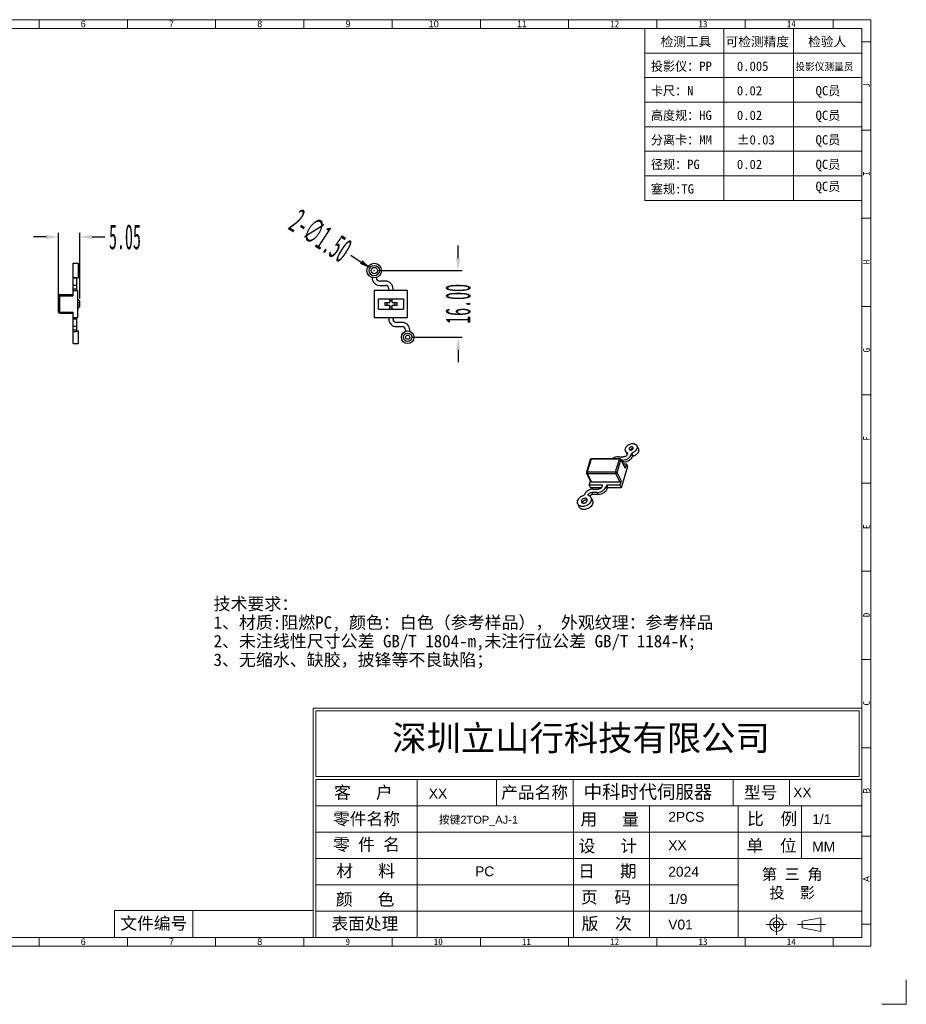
# Model space of a CAD drawing. Header units: millimetres. Extents: x 3698 to 4048, y 2288 to 2535.
# Tile 2 of 2: x 3835 to 4048, y 2288 to 2524. Entities that reach past the tile are written whole.
import ezdxf

# ---------------------------------------------------------------- set-up
doc = ezdxf.new("R2010")
doc.units = ezdxf.units.MM
doc.linetypes.add('CENTERLINE', pattern=[30, 12, -1.5, 3, -1.5, 12])
doc.layers.add('35002034-01_DXF_TEXT', color=7, linetype='Continuous')
doc.layers.add('FRAME', color=4, linetype='Continuous')
doc.layers.add('框', color=1, linetype='CENTERLINE', lineweight=5)
doc.styles.add('s', font='txt')
doc.styles.add('SIMPLEX', font='SIMPLEX.shx', dxfattribs={"height": 3.5})
doc.styles.add('SLDTEXTSTYLE1', font='TXT', dxfattribs={"width": 0.469})
doc.styles.get("Standard").update_dxf_attribs({"font": 'arial.ttf'})
doc.styles.add('STYLE3', font='swissi.ttf', dxfattribs={"height": 3})
doc.dimstyles.new('副本 SLDDIMSTYLE1', dxfattribs={"dimtxt": 6, "dimasz": 3, "dimexe": 1, "dimexo": 1, "dimgap": 0.875, "dimtad": 0, "dimrnd": 1e-09, "dimzin": 4, "dimdsep": 46, "dimtxsty": 'SLDTEXTSTYLE1', "dimcen": 0.09, "dimclrd": 4, "dimclre": 4, "dimclrt": 6, "dimadec": 0, "dimazin": 0, "dimtfac": 1, "dimtofl": 0, "dimtmove": 0, "dimatfit": 3, "dimfxl": 1, "dimtolj": 1, "dimtzin": 12, "dimarcsym": 0})

# ---------------------------------------------------------------- blocks, each defined once
blk = doc.blocks.new('*D130')
at = {"color": 4, "lineweight": -2, "transparency": 16777216}
for p, q in [((3844.74, 2456.76), (3844.74, 2472.82)), ((3849.79, 2457.06), (3849.79, 2472.82)), ((3841.74, 2471.82), (3838.74, 2471.82)), ((3852.79, 2471.82), (3855.79, 2471.82))]:
    blk.add_line(p, q, dxfattribs=at)
at = {"color": 4, "transparency": 16777216}
for points in [[(3841.74, 2472.32), (3841.74, 2471.32), (3844.74, 2471.82)], [(3852.79, 2472.32), (3852.79, 2471.32), (3849.79, 2471.82)]]:
    blk.add_solid(points, dxfattribs=at)
at = {"layer": 'Defpoints', "color": 0, "transparency": 16777216}
for p in [(3849.79, 2471.82), (3844.74, 2455.76), (3849.79, 2456.06)]:
    blk.add_point(p, dxfattribs=at)
at = {"color": 6, "transparency": 16777216, "insert": (3860.65, 2471.82), "char_height": 6, "attachment_point": 5, "style": 'SLDTEXTSTYLE1'}
blk.add_mtext('\\A1;5.05', dxfattribs=at)
blk = doc.blocks.new('*D133')
at = {"color": 4, "lineweight": -2, "transparency": 16777216}
for p, q in [((3940.57, 2466.76), (3940.57, 2469.76)), ((3921.46, 2463.76), (3941.57, 2463.76)), ((3929.46, 2447.76), (3941.57, 2447.76)), ((3940.57, 2444.76), (3940.57, 2441.76))]:
    blk.add_line(p, q, dxfattribs=at)
at = {"color": 4, "transparency": 16777216}
for points in [[(3940.07, 2466.76), (3941.07, 2466.76), (3940.57, 2463.76)], [(3940.07, 2444.76), (3941.07, 2444.76), (3940.57, 2447.76)]]:
    blk.add_solid(points, dxfattribs=at)
at = {"layer": 'Defpoints', "color": 0, "transparency": 16777216}
for p in [(3920.46, 2463.76), (3940.57, 2463.76), (3928.46, 2447.76)]:
    blk.add_point(p, dxfattribs=at)
at = {"color": 6, "transparency": 16777216, "insert": (3940.57, 2455.76), "char_height": 6, "attachment_point": 5, "rotation": 90, "style": 'SLDTEXTSTYLE1'}
blk.add_mtext('\\A1;16.00', dxfattribs=at)
blk = doc.blocks.new('*D134')
at = {"color": 4, "lineweight": -2, "transparency": 16777216}
for p, q in [((3914.8, 2467.44), (3917.31, 2465.8)), ((3920.37, 2463.76), (3920.55, 2463.76)), ((3920.46, 2463.67), (3920.46, 2463.85))]:
    blk.add_line(p, q, dxfattribs=at)
at = {"color": 4, "transparency": 16777216}
blk.add_solid([(3917.59, 2466.22), (3917.04, 2465.38), (3919.83, 2464.17)], dxfattribs=at)
at = {"layer": 'Defpoints', "color": 0, "transparency": 16777216}
for p in [(3919.83, 2464.17), (3921.09, 2463.35)]:
    blk.add_point(p, dxfattribs=at)
at = {"color": 6, "transparency": 16777216, "insert": (3907.58, 2472.14), "char_height": 6, "attachment_point": 5, "rotation": 326.9513, "style": 'SLDTEXTSTYLE1'}
blk.add_mtext('\\A1;2-∅1.50', dxfattribs=at)

msp = doc.modelspace()

# ---------------------------------------------------------------- linework, layer by layer
at = {"color": 7, "linetype": 'Continuous'}
for p, q in [((3848.239, 2465.509), (3849.439, 2465.509)), ((3848.239, 2457.709), (3848.239, 2465.508)), ((3849.439, 2465.508), (3849.439, 2462.009)), ((3848.239, 2462.082), (3849.039, 2462.082)), ((3848.239, 2462.009), (3849.439, 2462.009)), ((3849.039, 2462.082), (3849.039, 2459.009)), ((3919.957, 2462.082), (3919.957, 2462.009)), ((3920.957, 2462.009), (3920.957, 2462.082)), ((3923.157, 2461.209), (3921.757, 2461.209)), ((3849.039, 2460.209), (3848.239, 2460.209)), ((3848.239, 2459.409), (3849.039, 2459.409)), ((3848.239, 2459.009), (3849.239, 2459.009)), ((3849.239, 2459.009), (3849.239, 2452.509)), ((3920.47, 2459.009), (3920.47, 2452.509)), ((3928.445, 2459.009), (3920.47, 2459.009)), ((3921.757, 2460.209), (3923.157, 2460.209)), ((3923.957, 2459.409), (3923.957, 2459.009)), ((3924.957, 2459.009), (3924.957, 2459.409)), ((3928.445, 2452.509), (3928.445, 2459.009)), ((3844.739, 2453.809), (3844.739, 2457.709)), ((3844.739, 2457.709), (3848.239, 2457.709)), ((3845.039, 2453.509), (3845.039, 2458.009)), ((3845.039, 2458.009), (3848.239, 2458.009)), ((3849.789, 2456.459), (3849.239, 2457.009)), ((3849.789, 2456.459), (3849.789, 2455.059)), ((3921.47, 2454.509), (3921.47, 2457.009)), ((3921.47, 2457.009), (3927.445, 2457.009)), ((3924.157, 2456.059), (3924.157, 2457.009)), ((3924.757, 2456.459), (3924.157, 2456.459)), ((3924.757, 2456.059), (3924.757, 2457.009)), ((3927.445, 2457.009), (3927.445, 2454.509)), ((3849.239, 2456.059), (3849.789, 2456.059)), ((3849.789, 2455.459), (3849.239, 2455.459)), ((3849.239, 2454.509), (3849.789, 2455.059)), ((3921.47, 2454.509), (3927.445, 2454.509)), ((3922.957, 2456.059), (3922.957, 2455.459)), ((3922.957, 2456.059), (3924.157, 2456.059)), ((3922.957, 2455.459), (3924.157, 2455.459)), ((3923.507, 2456.059), (3923.507, 2455.459)), ((3924.157, 2454.509), (3924.157, 2455.459)), ((3924.157, 2455.059), (3924.757, 2455.059)), ((3924.757, 2456.059), (3925.957, 2456.059)), ((3924.757, 2455.459), (3925.957, 2455.459)), ((3924.757, 2454.509), (3924.757, 2455.459)), ((3925.407, 2455.459), (3925.407, 2456.059)), ((3925.957, 2455.459), (3925.957, 2456.059)), ((3844.739, 2453.809), (3848.239, 2453.809)), ((3845.039, 2453.509), (3848.239, 2453.509)), ((3848.239, 2446.259), (3848.239, 2453.809)), ((3848.239, 2452.509), (3849.239, 2452.509)), ((3849.039, 2452.109), (3848.239, 2452.109)), ((3849.039, 2452.509), (3849.039, 2449.173)), ((3920.47, 2452.509), (3928.445, 2452.509)), ((3923.957, 2452.509), (3923.957, 2452.109)), ((3924.957, 2452.109), (3924.957, 2452.509)), ((3849.039, 2450.309), (3848.239, 2450.309)), ((3848.239, 2449.509), (3849.039, 2449.509)), ((3849.039, 2449.259), (3849.439, 2449.259)), ((3849.439, 2449.259), (3849.439, 2446.259)), ((3927.157, 2451.309), (3925.757, 2451.309)), ((3925.757, 2450.309), (3927.157, 2450.309)), ((3927.957, 2449.509), (3927.957, 2449.173)), ((3928.957, 2449.173), (3928.957, 2449.509)), ((3848.239, 2449.173), (3849.039, 2449.173)), ((3848.239, 2446.259), (3849.439, 2446.259)), ((3983.443, 2421.737), (3983.809, 2420.991)), ((3972.483, 2418.513), (3971.539, 2415.458)), ((3979.276, 2418.513), (3972.483, 2418.513)), ((3979.368, 2418.626), (3972.575, 2418.626)), ((3978.332, 2415.458), (3979.276, 2418.513)), ((3978.992, 2419.079), (3980.282, 2419.079)), ((3980.75, 2420.416), (3981.116, 2419.67)), ((3981.212, 2419.706), (3981.293, 2419.969)), ((3982.215, 2419.969), (3982.133, 2419.706)), ((3982.377, 2419.208), (3982.133, 2419.706)), ((3982.215, 2419.969), (3982.459, 2419.471)), ((3982.459, 2419.471), (3982.377, 2419.208)), ((3972.288, 2418.415), (3971.344, 2415.36)), ((3978.7, 2415.271), (3979.644, 2418.326)), ((3979.637, 2418.459), (3980.613, 2416.469)), ((3979.644, 2418.326), (3980.62, 2416.337)), ((3981.24, 2416.734), (3979.667, 2411.642)), ((3980.04, 2418.296), (3979.717, 2418.296)), ((3980.284, 2417.798), (3979.961, 2417.798)), ((3980.284, 2417.798), (3980.04, 2418.296)), ((3980.178, 2417.356), (3980.935, 2417.356)), ((3980.935, 2417.356), (3980.62, 2416.337)), ((3980.935, 2417.356), (3981.24, 2416.734)), ((3971.362, 2415.139), (3972.338, 2413.15)), ((3971.539, 2415.458), (3978.332, 2415.458)), ((3971.558, 2415.036), (3972.534, 2413.047)), ((3971.558, 2415.036), (3978.351, 2415.036)), ((3978.351, 2415.036), (3979.327, 2413.047)), ((3978.7, 2415.271), (3979.676, 2413.282)), ((3972.016, 2412.264), (3972.308, 2413.21)), ((3972.016, 2412.264), (3972.321, 2411.642)), ((3975.228, 2412.264), (3972.016, 2412.264)), ((3974.936, 2411.642), (3972.321, 2411.642)), ((3972.534, 2413.047), (3979.327, 2413.047)), ((3975.131, 2411.951), (3975.228, 2412.264)), ((3976.149, 2412.264), (3976.053, 2411.951)), ((3976.297, 2411.453), (3976.053, 2411.951)), ((3979.362, 2412.264), (3976.149, 2412.264)), ((3976.149, 2412.264), (3976.393, 2411.767)), ((3976.393, 2411.767), (3976.297, 2411.453)), ((3979.667, 2411.642), (3976.355, 2411.642)), ((3979.676, 2413.282), (3979.362, 2412.264)), ((3979.362, 2412.264), (3979.667, 2411.642)), ((3970.8, 2409.857), (3970.818, 2409.914)), ((3971.739, 2409.914), (3971.721, 2409.857)), ((3971.739, 2409.914), (3971.777, 2409.835)), ((3972.426, 2409.314), (3972.792, 2408.568)), ((3972.669, 2410.541), (3972.913, 2410.043)), ((3973.959, 2410.541), (3972.669, 2410.541)), ((3972.911, 2411.324), (3974.201, 2411.324)), ((3974.203, 2410.043), (3972.913, 2410.043)), ((3974.203, 2410.043), (3973.959, 2410.541)), ((3969.284, 2407.772), (3969.65, 2407.026)), ((3970.377, 2408.108), (3970.359, 2408.028))]:
    msp.add_line(p, q, dxfattribs=at)
for centre, radius in [((3920.457, 2463.759), 1.75), ((3920.457, 2463.759), 1.25), ((3920.457, 2463.759), 0.75), ((3928.457, 2447.759), 1.5), ((3928.457, 2447.759), 1), ((3928.457, 2447.759), 0.5)]:
    msp.add_circle(centre, radius, dxfattribs=at)
for centre, radius, start, end in [((3921.757, 2462.009), 1.8, 180, 270), ((3921.757, 2462.009), 0.8, 180, 270), ((3923.157, 2459.409), 1.8, 0, 90), ((3923.157, 2459.409), 0.8, 0, 90), ((3845.039, 2457.709), 0.3, 90, 180), ((3845.039, 2453.809), 0.3, 180, 270), ((3925.757, 2452.109), 1.8, 180, 270), ((3925.757, 2452.109), 0.8, 180, 270), ((3927.157, 2449.509), 1.8, 0, 90), ((3927.157, 2449.509), 0.8, 0, 90), ((3972.575, 2418.326), 0.3, 90.00807, 162.86048), ((3979.368, 2418.326), 0.3, 26.14079, 89.99978), ((3981.819, 2420.015), 0.783, 206.13549, 212.79235), ((3982.082, 2421.005), 1.851, 278.79215, 279.24733), ((3982.08, 2421.02), 1.866, 279.24821, 280.37845), ((3971.631, 2415.271), 0.3, 162.83719, 206.13679)]:
    msp.add_arc(centre, radius, start, end, dxfattribs=at)
for points, knots in [([(3980.75, 2420.416), (3980.726, 2420.464), (3980.688, 2420.567), (3980.655, 2420.791), (3980.68, 2420.965), (3980.715, 2421.076)], [0, 0, 0, 0, 0.2395705, 0.4838617, 1, 1, 1, 1]), ([(3980.715, 2421.076), (3980.755, 2421.207), (3980.889, 2421.466), (3981.14, 2421.735), (3981.386, 2421.92), (3981.659, 2422.078), (3982.026, 2422.215), (3982.407, 2422.262), (3982.696, 2422.238), (3982.895, 2422.191), (3983.074, 2422.116), (3983.228, 2422.014), (3983.355, 2421.888), (3983.418, 2421.789), (3983.443, 2421.737)], [0, 0, 0, 0, 0.1207945, 0.2527778, 0.3218049, 0.3917684, 0.530932, 0.6640419, 0.7268774, 0.7866678, 0.8433964, 0.897374, 0.9492551, 1, 1, 1, 1]), ([(3981.636, 2421.076), (3981.624, 2421.039), (3981.613, 2420.964), (3981.632, 2420.888), (3981.647, 2420.856)], [0, 0, 0, 0, 0.5174164, 1, 1, 1, 1]), ([(3982.545, 2421.297), (3982.528, 2421.331), (3982.476, 2421.396), (3982.361, 2421.454), (3982.222, 2421.474), (3982.073, 2421.456), (3981.926, 2421.401), (3981.759, 2421.291), (3981.664, 2421.167), (3981.636, 2421.076)], [0, 0, 0, 0, 0.1024569, 0.2131478, 0.3359347, 0.4695943, 0.6093315, 0.7486632, 1, 1, 1, 1]), ([(3981.647, 2420.856), (3981.664, 2420.821), (3981.717, 2420.757), (3981.832, 2420.698), (3981.971, 2420.678), (3982.12, 2420.697), (3982.267, 2420.752), (3982.434, 2420.861), (3982.529, 2420.986), (3982.557, 2421.076)], [0, 0, 0, 0, 0.1024569, 0.2131478, 0.3359347, 0.4695943, 0.6093315, 0.7486632, 1, 1, 1, 1]), ([(3982.532, 2421.023), (3982.47, 2421.036), (3982.337, 2421.036), (3982.146, 2420.974), (3981.981, 2420.861), (3981.899, 2420.755), (3981.872, 2420.699)], [0, 0, 0, 0, 0.2403043, 0.5000381, 0.7597294, 1, 1, 1, 1]), ([(3983.478, 2421.076), (3983.439, 2420.95), (3983.311, 2420.699), (3983.072, 2420.437), (3982.838, 2420.255), (3982.577, 2420.096), (3982.362, 2420.009), (3982.215, 2419.969)], [0, 0, 0, 0, 0.2274394, 0.475488, 0.6052657, 0.736974, 1, 1, 1, 1]), ([(3982.557, 2421.076), (3982.568, 2421.113), (3982.58, 2421.189), (3982.561, 2421.264), (3982.545, 2421.297)], [0, 0, 0, 0, 0.5174164, 1, 1, 1, 1]), ([(3983.443, 2421.737), (3983.467, 2421.689), (3983.505, 2421.586), (3983.538, 2421.362), (3983.512, 2421.187), (3983.478, 2421.076)], [0, 0, 0, 0, 0.2395608, 0.4838526, 1, 1, 1, 1]), ([(3983.809, 2420.991), (3983.833, 2420.943), (3983.871, 2420.84), (3983.904, 2420.616), (3983.878, 2420.441), (3983.844, 2420.33)], [0, 0, 0, 0, 0.2395608, 0.4838526, 1, 1, 1, 1]), ([(3972.483, 2418.513), (3972.46, 2418.513), (3972.416, 2418.509), (3972.356, 2418.49), (3972.311, 2418.459), (3972.293, 2418.43), (3972.288, 2418.415)], [0, 0, 0, 0, 0.3037504, 0.569991, 0.7977849, 1, 1, 1, 1]), ([(3972.483, 2418.513), (3972.489, 2418.529), (3972.499, 2418.558), (3972.521, 2418.595), (3972.546, 2418.62), (3972.566, 2418.626), (3972.575, 2418.626)], [0, 0, 0, 0, 0.3324339, 0.6071092, 0.8235992, 1, 1, 1, 1]), ([(3978.992, 2419.079), (3978.756, 2419.079), (3978.274, 2418.993), (3977.838, 2418.771), (3977.639, 2418.629)], [0, 0, 0, 0, 0.4909579, 1, 1, 1, 1]), ([(3979.276, 2418.513), (3979.281, 2418.529), (3979.292, 2418.558), (3979.314, 2418.595), (3979.339, 2418.62), (3979.359, 2418.626), (3979.368, 2418.626)], [0, 0, 0, 0, 0.332478, 0.6071532, 0.8236111, 1, 1, 1, 1]), ([(3979.276, 2418.513), (3979.314, 2418.513), (3979.391, 2418.502), (3979.498, 2418.463), (3979.587, 2418.405), (3979.631, 2418.354), (3979.644, 2418.326)], [0, 0, 0, 0, 0.2647442, 0.536657, 0.788537, 1, 1, 1, 1]), ([(3980.04, 2418.296), (3980.265, 2418.296), (3980.61, 2418.355), (3981.038, 2418.526), (3981.342, 2418.7), (3981.615, 2418.913), (3981.911, 2419.227), (3982.073, 2419.51), (3982.133, 2419.706)], [0, 0, 0, 0, 0.2528352, 0.3844162, 0.5160991, 0.6454905, 0.7704302, 1, 1, 1, 1]), ([(3981.212, 2419.706), (3981.185, 2419.619), (3981.088, 2419.448), (3980.864, 2419.248), (3980.587, 2419.114), (3980.382, 2419.079), (3980.282, 2419.079)], [0, 0, 0, 0, 0.2298975, 0.483842, 0.746804, 1, 1, 1, 1]), ([(3982.377, 2419.208), (3982.317, 2419.013), (3982.155, 2418.73), (3981.859, 2418.416), (3981.587, 2418.203), (3981.282, 2418.028), (3980.854, 2417.857), (3980.509, 2417.798), (3980.284, 2417.798)], [0, 0, 0, 0, 0.2295698, 0.3545095, 0.4839009, 0.6155838, 0.7471648, 1, 1, 1, 1]), ([(3981.293, 2419.969), (3981.233, 2419.989), (3981.117, 2420.038), (3980.963, 2420.139), (3980.838, 2420.266), (3980.775, 2420.364), (3980.75, 2420.416)], [0, 0, 0, 0, 0.2657777, 0.5188422, 0.7620498, 1, 1, 1, 1]), ([(3983.844, 2420.33), (3983.801, 2420.192), (3983.694, 2419.99), (3983.498, 2419.756), (3983.318, 2419.592), (3983.114, 2419.449), (3982.82, 2419.292), (3982.579, 2419.215), (3982.416, 2419.185)], [0, 0, 0, 0, 0.2276593, 0.3504523, 0.4777614, 0.6081301, 0.7398861, 1, 1, 1, 1]), ([(3979.644, 2418.326), (3979.651, 2418.349), (3979.658, 2418.394), (3979.647, 2418.439), (3979.637, 2418.459)], [0, 0, 0, 0, 0.5173561, 1, 1, 1, 1]), ([(3980.613, 2416.469), (3980.623, 2416.45), (3980.634, 2416.405), (3980.627, 2416.359), (3980.62, 2416.337)], [0, 0, 0, 0, 0.4826439, 1, 1, 1, 1]), ([(3971.539, 2415.458), (3971.516, 2415.458), (3971.472, 2415.454), (3971.412, 2415.435), (3971.367, 2415.404), (3971.349, 2415.375), (3971.344, 2415.36)], [0, 0, 0, 0, 0.3037503, 0.569991, 0.7977849, 1, 1, 1, 1]), ([(3971.362, 2415.139), (3971.369, 2415.123), (3971.391, 2415.093), (3971.438, 2415.061), (3971.495, 2415.041), (3971.537, 2415.036), (3971.558, 2415.036)], [0, 0, 0, 0, 0.226861, 0.4649939, 0.7221619, 1, 1, 1, 1]), ([(3971.539, 2415.458), (3971.529, 2415.424), (3971.515, 2415.35), (3971.512, 2415.238), (3971.525, 2415.131), (3971.545, 2415.065), (3971.558, 2415.036)], [0, 0, 0, 0, 0.2474331, 0.5193485, 0.780991, 1, 1, 1, 1]), ([(3978.332, 2415.458), (3978.322, 2415.424), (3978.308, 2415.35), (3978.305, 2415.238), (3978.317, 2415.131), (3978.337, 2415.065), (3978.351, 2415.036)], [0, 0, 0, 0, 0.2474333, 0.5193488, 0.7809913, 1, 1, 1, 1]), ([(3978.332, 2415.458), (3978.37, 2415.458), (3978.447, 2415.447), (3978.554, 2415.408), (3978.643, 2415.351), (3978.687, 2415.299), (3978.7, 2415.271)], [0, 0, 0, 0, 0.264744, 0.5366567, 0.7885366, 1, 1, 1, 1]), ([(3978.351, 2415.036), (3978.389, 2415.036), (3978.466, 2415.05), (3978.599, 2415.114), (3978.679, 2415.204), (3978.7, 2415.271)], [0, 0, 0, 0, 0.2549246, 0.5196302, 1, 1, 1, 1]), ([(3972.534, 2413.047), (3972.513, 2413.047), (3972.471, 2413.051), (3972.414, 2413.071), (3972.367, 2413.104), (3972.346, 2413.134), (3972.338, 2413.15)], [0, 0, 0, 0, 0.2778381, 0.5350061, 0.773139, 1, 1, 1, 1]), ([(3973.959, 2410.541), (3974.184, 2410.541), (3974.529, 2410.6), (3974.957, 2410.771), (3975.262, 2410.945), (3975.534, 2411.158), (3975.831, 2411.472), (3975.992, 2411.755), (3976.053, 2411.951)], [0, 0, 0, 0, 0.2528352, 0.3844162, 0.5160991, 0.6454905, 0.7704302, 1, 1, 1, 1]), ([(3975.131, 2411.951), (3975.105, 2411.864), (3975.007, 2411.693), (3974.784, 2411.494), (3974.506, 2411.359), (3974.301, 2411.324), (3974.201, 2411.324)], [0, 0, 0, 0, 0.2298975, 0.483842, 0.746804, 1, 1, 1, 1]), ([(3976.297, 2411.453), (3976.236, 2411.258), (3976.075, 2410.975), (3975.778, 2410.661), (3975.506, 2410.448), (3975.201, 2410.273), (3974.773, 2410.102), (3974.428, 2410.043), (3974.203, 2410.043)], [0, 0, 0, 0, 0.2295698, 0.3545095, 0.4839009, 0.6155838, 0.7471648, 1, 1, 1, 1]), ([(3979.676, 2413.282), (3979.655, 2413.215), (3979.575, 2413.124), (3979.442, 2413.061), (3979.365, 2413.047), (3979.327, 2413.047)], [0, 0, 0, 0, 0.4803698, 0.7450754, 1, 1, 1, 1]), ([(3969.243, 2408.543), (3969.29, 2408.697), (3969.406, 2408.921), (3969.619, 2409.183), (3969.814, 2409.368), (3970.035, 2409.532), (3970.356, 2409.717), (3970.62, 2409.814), (3970.8, 2409.857)], [0, 0, 0, 0, 0.2274077, 0.3497328, 0.4765219, 0.6065159, 0.7382267, 1, 1, 1, 1]), ([(3971.528, 2408.873), (3971.515, 2408.899), (3971.484, 2408.949), (3971.398, 2409.035), (3971.251, 2409.11), (3971.043, 2409.14), (3970.819, 2409.113), (3970.636, 2409.044), (3970.5, 2408.965), (3970.377, 2408.872), (3970.251, 2408.738), (3970.184, 2408.608), (3970.164, 2408.543)], [0, 0, 0, 0, 0.0507873, 0.1027124, 0.2130363, 0.3354164, 0.4686348, 0.6079111, 0.6779335, 0.747018, 0.8791048, 1, 1, 1, 1]), ([(3972.911, 2411.324), (3972.686, 2411.324), (3972.341, 2411.265), (3971.913, 2411.094), (3971.609, 2410.919), (3971.336, 2410.706), (3971.04, 2410.392), (3970.878, 2410.109), (3970.818, 2409.914)], [0, 0, 0, 0, 0.2528352, 0.3844162, 0.5160991, 0.6454905, 0.7704302, 1, 1, 1, 1]), ([(3971.721, 2409.857), (3971.8, 2409.835), (3971.95, 2409.78), (3972.151, 2409.658), (3972.314, 2409.503), (3972.394, 2409.379), (3972.426, 2409.314)], [0, 0, 0, 0, 0.2677454, 0.5212511, 0.7636659, 1, 1, 1, 1]), ([(3971.739, 2409.914), (3971.766, 2410.001), (3971.863, 2410.172), (3972.087, 2410.371), (3972.364, 2410.505), (3972.569, 2410.541), (3972.669, 2410.541)], [0, 0, 0, 0, 0.2298975, 0.483842, 0.746804, 1, 1, 1, 1]), ([(3972.913, 2410.043), (3972.84, 2410.043), (3972.689, 2410.024), (3972.473, 2409.947), (3972.277, 2409.827), (3972.166, 2409.722), (3972.119, 2409.664)], [0, 0, 0, 0, 0.2443174, 0.4990105, 0.7542493, 1, 1, 1, 1]), ([(3972.426, 2409.314), (3972.454, 2409.258), (3972.498, 2409.137), (3972.526, 2408.944), (3972.517, 2408.743), (3972.487, 2408.61), (3972.467, 2408.543)], [0, 0, 0, 0, 0.239089, 0.4829015, 0.7356019, 1, 1, 1, 1]), ([(3969.284, 2407.772), (3969.256, 2407.829), (3969.212, 2407.949), (3969.183, 2408.142), (3969.192, 2408.343), (3969.222, 2408.477), (3969.243, 2408.543)], [0, 0, 0, 0, 0.2390887, 0.4828894, 0.7356426, 1, 1, 1, 1]), ([(3972.467, 2408.543), (3972.419, 2408.391), (3972.263, 2408.088), (3971.97, 2407.774), (3971.683, 2407.559), (3971.365, 2407.374), (3970.937, 2407.214), (3970.493, 2407.159), (3970.155, 2407.187), (3969.923, 2407.242), (3969.715, 2407.33), (3969.534, 2407.449), (3969.387, 2407.597), (3969.313, 2407.712), (3969.284, 2407.772)], [0, 0, 0, 0, 0.1207926, 0.2527782, 0.3218048, 0.391769, 0.5309325, 0.6640421, 0.7268772, 0.7866688, 0.8433975, 0.8973742, 0.9492554, 1, 1, 1, 1]), ([(3972.833, 2407.797), (3972.786, 2407.645), (3972.629, 2407.342), (3972.336, 2407.029), (3972.049, 2406.813), (3971.731, 2406.628), (3971.303, 2406.468), (3970.859, 2406.413), (3970.521, 2406.441), (3970.289, 2406.496), (3970.081, 2406.584), (3969.9, 2406.703), (3969.753, 2406.851), (3969.679, 2406.966), (3969.65, 2407.026)], [0, 0, 0, 0, 0.1207926, 0.2527782, 0.3218048, 0.391769, 0.5309325, 0.6640421, 0.7268772, 0.7866688, 0.8433975, 0.8973742, 0.9492554, 1, 1, 1, 1]), ([(3970.164, 2408.543), (3970.147, 2408.488), (3970.134, 2408.4), (3970.151, 2408.288), (3970.17, 2408.237), (3970.181, 2408.213)], [0, 0, 0, 0, 0.5161536, 0.7604765, 1, 1, 1, 1]), ([(3970.181, 2408.213), (3970.194, 2408.187), (3970.226, 2408.137), (3970.311, 2408.052), (3970.458, 2407.976), (3970.666, 2407.946), (3970.89, 2407.974), (3971.073, 2408.042), (3971.21, 2408.121), (3971.333, 2408.214), (3971.458, 2408.348), (3971.525, 2408.478), (3971.546, 2408.543)], [0, 0, 0, 0, 0.0507873, 0.1027124, 0.2130363, 0.3354164, 0.4686348, 0.6079111, 0.6779335, 0.747018, 0.8791048, 1, 1, 1, 1]), ([(3971.559, 2408.623), (3971.512, 2408.649), (3971.407, 2408.686), (3971.234, 2408.702), (3971.051, 2408.679), (3970.869, 2408.619), (3970.701, 2408.525), (3970.514, 2408.371), (3970.411, 2408.217), (3970.377, 2408.108)], [0, 0, 0, 0, 0.110986, 0.2315965, 0.3604458, 0.4944037, 0.6293954, 0.7611642, 1, 1, 1, 1]), ([(3971.546, 2408.543), (3971.563, 2408.599), (3971.576, 2408.686), (3971.559, 2408.798), (3971.54, 2408.849), (3971.528, 2408.873)], [0, 0, 0, 0, 0.5161536, 0.7604765, 1, 1, 1, 1]), ([(3972.792, 2408.568), (3972.82, 2408.512), (3972.864, 2408.391), (3972.892, 2408.198), (3972.883, 2407.997), (3972.853, 2407.864), (3972.833, 2407.797)], [0, 0, 0, 0, 0.2390887, 0.4828894, 0.7356426, 1, 1, 1, 1])]:
    msp.add_open_spline(points, degree=3, knots=knots, dxfattribs=at)
at = {"layer": '框', "color": 1, "linetype": 'Continuous', "lineweight": 15}
for p, q in [((3840.059, 2521.815), (3840.059, 2523.931)), ((3861.228, 2521.815), (3861.228, 2523.931)), ((3882.396, 2521.815), (3882.396, 2523.931)), ((3903.565, 2521.815), (3903.565, 2523.931)), ((3924.734, 2521.815), (3924.734, 2523.931)), ((3945.903, 2521.815), (3945.903, 2523.931)), ((3967.071, 2521.815), (3967.071, 2523.931)), ((3967.071, 2521.815), (3967.071, 2523.931)), ((3988.24, 2521.815), (3988.24, 2523.931)), ((4009.409, 2521.815), (4009.409, 2523.931)), ((4030.578, 2521.815), (4030.578, 2523.931)), ((3925.292, 2521.815), (4037.457, 2521.815)), ((3985.347, 2521.815), (3985.347, 2480.599)), ((4004.326, 2521.815), (4004.326, 2480.599)), ((4021.035, 2521.815), (4021.035, 2480.599)), ((4037.457, 2521.815), (4037.457, 2480.599)), ((4039.574, 2518.639), (4037.457, 2518.639)), ((3985.347, 2515.927), (4037.457, 2515.927)), ((3985.347, 2510.039), (4037.457, 2510.039)), ((3985.347, 2504.151), (4037.457, 2504.151)), ((3985.347, 2498.263), (4037.457, 2498.263)), ((4039.574, 2497.47), (4037.457, 2497.47)), ((3985.347, 2492.375), (4037.457, 2492.375)), ((3985.347, 2486.487), (4037.457, 2486.487)), ((3985.347, 2480.599), (4037.457, 2480.599)), ((4039.574, 2476.302), (4037.457, 2476.302)), ((4039.574, 2455.133), (4037.457, 2455.133)), ((4039.574, 2433.964), (4037.457, 2433.964)), ((4039.574, 2412.795), (4037.457, 2412.795)), ((4039.574, 2391.627), (4037.457, 2391.627)), ((4039.574, 2370.458), (4037.457, 2370.458)), ((3905.771, 2358.825), (4037.457, 2358.825)), ((3905.771, 2358.825), (3905.771, 2303.776)), ((3906.464, 2358.132), (4036.764, 2358.132)), ((3906.464, 2358.132), (3906.464, 2342.399)), ((4036.764, 2358.132), (4036.764, 2342.399)), ((4039.574, 2349.289), (4037.457, 2349.289)), ((3906.464, 2342.399), (4036.764, 2342.399)), ((3906.464, 2341.706), (4037.457, 2341.706)), ((3906.464, 2341.706), (3906.464, 2303.776)), ((3930.722, 2341.706), (3930.722, 2303.776)), ((3949.76, 2341.706), (3949.76, 2335.381)), ((3968.2, 2335.381), (3968.2, 2341.706)), ((4006.519, 2335.381), (4006.519, 2341.706)), ((4020.069, 2341.706), (4020.069, 2335.576)), ((3906.464, 2335.381), (4037.457, 2335.381)), ((3968.277, 2335.381), (3968.277, 2303.776)), ((3986.49, 2335.381), (3986.49, 2303.776)), ((4007.73, 2335.381), (4007.73, 2303.776)), ((4022.97, 2322.668), (4022.97, 2335.317)), ((3906.464, 2329.057), (4037.457, 2329.057)), ((4039.574, 2328.12), (4037.457, 2328.12)), ((3906.464, 2322.732), (4037.457, 2322.732)), ((3906.464, 2316.408), (4007.73, 2316.408)), ((3876.975, 2310.247), (3876.975, 2303.776)), ((3906.464, 2310.083), (4037.457, 2310.083)), ((4016.95, 2304.432), (4016.95, 2309.33)), ((4023.093, 2307.697), (4027.602, 2308.513)), ((4023.093, 2307.697), (4023.093, 2306.064)), ((4027.602, 2308.513), (4027.602, 2305.248)), ((4014.5, 2306.881), (4019.399, 2306.881)), ((4021.981, 2306.881), (4028.669, 2306.881)), ((4023.093, 2306.064), (4027.602, 2305.248)), ((4039.574, 2306.952), (4037.457, 2306.952)), ((3840.059, 2301.66), (3840.059, 2303.776)), ((3861.228, 2301.66), (3861.228, 2303.776)), ((3882.396, 2301.66), (3882.396, 2303.776)), ((3903.565, 2301.66), (3903.565, 2303.776)), ((3924.734, 2301.66), (3924.734, 2303.776)), ((3945.903, 2301.66), (3945.903, 2303.776)), ((3967.071, 2301.66), (3967.071, 2303.776)), ((3988.24, 2301.66), (3988.24, 2303.776)), ((4009.409, 2301.66), (4009.409, 2303.776)), ((4030.578, 2301.66), (4030.578, 2303.776))]:
    msp.add_line(p, q, dxfattribs=at)
for points in [[(3725.218, 2301.66), (4039.574, 2301.66), (4039.574, 2523.931), (3725.218, 2523.931)], [(3727.335, 2303.776), (4037.457, 2303.776), (4037.457, 2521.815), (3727.335, 2521.815)], [(3858.16, 2303.776), (3905.771, 2303.776), (3905.771, 2310.247), (3858.16, 2310.247)]]:
    msp.add_lwpolyline(points, close=True, dxfattribs=at)
msp.add_lwpolyline([(4042.199, 2287.75), (4048.087, 2287.75), (4048.087, 2293.638)], dxfattribs=at)
for radius in [1.633, 0.816]:
    msp.add_circle((4016.95, 2306.881), radius, dxfattribs=at)

# ---------------------------------------------------------------- texts
at = {"layer": '35002034-01_DXF_TEXT', "color": 2, "linetype": 'Continuous', "insert": (3881.906, 2385.303), "char_height": 2.98076, "width": 150.62353, "attachment_point": 1, "line_spacing_factor": 0.9}
msp.add_mtext('{\\fSimSun|b0|i0|c134|p2;技术要求：\\P1、材质:阻燃PC, 颜色：白色（参考样品）， 外观纹理：参考样品\\P2、未注线性尺寸公差 GB/T 1804-m,未注行位公差 GB/T 1184-K;\\P3、无缩水、缺胶，披锋等不良缺陷；}', dxfattribs=at)
at = {"layer": 'FRAME', "color": 3, "lineweight": 0, "style": 'STYLE3'}
for tag, p, s, height in [('中科时代伺服器', (3970.696, 2337.094), 'XXXX', 3.2287), ('XX', (3933.54, 2337.114), 'XX', 2.3677), ('XX', (4020.956, 2337.386), '项目名称', 2.3677), ('2PCS', (3990.984, 2331.532), '', 2.368), ('1/1', (4025.512, 2330.978), '', 2.368), ('按键2TOP_AJ-1', (3935.954, 2331.083), '1*1', 1.8942), ('XX', (3990.984, 2324.696), '', 2.368), ('MM', (4025.512, 2324.377), 'MM', 2.3677), ('PC', (3944.645, 2318.461), '', 2.368), ('2024', (3990.984, 2318.386), '', 2.368), ('1/9', (3990.984, 2311.817), '1', 2.368), ('V01', (3990.984, 2305.698), 'A/01', 2.3677)]:
    msp.add_attdef(tag, p, s, height=height, dxfattribs=at)
at = {"layer": '框', "color": 1, "linetype": 'Continuous', "lineweight": 15}
for s, insert, char_height, width, attachment_point in [('{\\fﾷￂￋￎ_GB2312|b0|i0|c134|p49;6}', (3850.053, 2523.715), 1.58766, 0.81955, 1), ('{\\fﾷￂￋￎ_GB2312|b0|i0|c134|p49;7}', (3871.222, 2523.715), 1.58766, 0.81955, 1), ('{\\fﾷￂￋￎ_GB2312|b0|i0|c134|p49;8}', (3892.391, 2523.715), 1.58766, 0.81955, 1), ('{\\fU+FFB7ￂￋￎ_GB|b0|i0|c134|p49;9}', (3914.74, 2523.715), 1.58766, 0.81955, 3), ('{\\fU+FFB7ￂￋￎ_GB|b0|i0|c134|p49;10}', (3935.908, 2523.715), 1.58766, 0.81955, 3), ('{\\fU+FFB7ￂￋￎ_GB|b0|i0|c134|p49;11}', (3957.077, 2523.715), 1.58766, 0.81955, 3), ('{\\fFangSong_GB2312|b0|i0|c134|p49;12}', (3977.066, 2523.715), 1.58766, 0.81952, 1), ('{\\fFangSong_GB2312|b0|i0|c134|p49;13}', (3998.234, 2523.715), 1.58766, 0.81955, 1), ('{\\fFangSong_GB2312|b0|i0|c134|p49;14}', (4019.403, 2523.715), 1.58766, 0.81955, 1), ('{\\fKaiTi_GB2312|b0|i0|c134|p49;检测工具}', (3989.153, 2519.78), 2.22829, 22.74707, 1), ('{\\fKaiTi_GB2312|b0|i0|c134|p49;可检测精度}', (4004.748, 2519.78), 2.22829, 22.74707, 1), ('{\\fKaiTi_GB2312|b0|i0|c134|p49;检验人}', (4024.542, 2519.78), 2.22829, 22.74707, 1), ('{\\fKaiTi_GB2312|b0|i0|c134|p49;0.005}', (4007.45, 2513.892), 2.22829, 22.74707, 1), ('{\\fKaiTi_GB2312|b0|i0|c134|p49;0.02}', (4007.45, 2508.005), 2.22829, 22.74707, 1), ('{\\fKaiTi_GB2312|b0|i0|c134|p49;0.02}', (4007.45, 2502.117), 2.22829, 22.74707, 1), ('{\\fKaiTi_GB2312|b0|i0|c134|p49;0.02}', (4007.45, 2490.341), 2.22829, 22.74707, 1), ('{\\fSimSun|b0|i0|c134|p2;深圳立山行科技有限公司}', (3924.764, 2354.63), 6.03618, 94.86072, 1), ('{\\fKaiTi_GB2312|b0|i0|c134|p49;\\H0.9645x;第 三 角\\P 投  影}', (4013.427, 2320.297), 2.77235, 16.83628, 1), ('{\\fﾷￂￋￎ_GB2312|b0|i0|c134|p49;6}', (3850.053, 2303.56), 1.58766, 0.81955, 1), ('{\\fﾷￂￋￎ_GB2312|b0|i0|c134|p49;7}', (3871.222, 2303.56), 1.58766, 0.81955, 1), ('{\\fﾷￂￋￎ_GB2312|b0|i0|c134|p49;8}', (3892.391, 2303.56), 1.58766, 0.81955, 1), ('{\\fFangSong_GB2312|b0|i0|c134|p49;9}', (3913.559, 2303.56), 1.58766, 0.81952, 1), ('{\\fFangSong_GB2312|b0|i0|c134|p49;10}', (3934.728, 2303.56), 1.58762, 0.81955, 1), ('{\\fFangSong_GB2312|b0|i0|c134|p49;11}', (3955.897, 2303.56), 1.58766, 0.81955, 1), ('{\\fFangSong_GB2312|b0|i0|c134|p49;12}', (3977.066, 2303.56), 1.58766, 0.81952, 1), ('{\\fFangSong_GB2312|b0|i0|c134|p49;13}', (3998.234, 2303.56), 1.58766, 0.81955, 1), ('{\\fFangSong_GB2312|b0|i0|c134|p49;14}', (4019.403, 2303.56), 1.58766, 0.81955, 1)]:
    msp.add_mtext(s, dxfattribs=dict(at, insert=insert, char_height=char_height, width=width, attachment_point=attachment_point))
for s, insert, char_height, width, attachment_point, style in [('投影仪：PP', (3986.822, 2513.892), 2.2283, 22.74707, 1, 's'), ('投影仪测量员', (4021.491, 2513.568), 1.7826, 18.19765, 1, 's'), ('卡尺：N', (3986.822, 2508.005), 2.2283, 22.74707, 1, 's'), ('QC员', (4026.323, 2508.005), 2.2283, 22.74707, 1, 's'), ('高度规：HG', (3986.822, 2502.117), 2.2283, 22.74707, 1, 's'), ('QC员', (4026.323, 2502.117), 2.2283, 22.74707, 1, 's'), ('分离卡：MM', (3986.822, 2496.229), 2.2283, 22.74707, 1, 's'), ('%%P0.03', (4007.45, 2496.229), 2.2283, 22.74707, 1, 's'), ('QC员', (4026.323, 2496.229), 2.2283, 22.74707, 1, 's'), ('径规：PG', (3986.822, 2490.341), 2.2283, 22.74707, 1, 's'), ('QC员', (4026.323, 2490.341), 2.2283, 22.74707, 1, 's'), ('塞规:TG', (3986.822, 2484.453), 2.2283, 22.74707, 1, 's'), ('QC员', (4026.323, 2485.066), 2.2283, 22.74707, 1, 's'), ('{\\fKaiTi_GB2312|b0|i0|c134|p49;客   户}', (3917.855, 2338.401), 2.94134, 24.34398, 5, 'SIMPLEX'), ('{\\fKaiTi_GB2312|b0|i0|c134|p49;产品名称}', (3958.925, 2338.401), 2.94134, 24.34398, 5, 'SIMPLEX'), ('{\\fKaiTi_GB2312|b0|i0|c134|p49;型号}', (4013.126, 2338.401), 2.94134, 24.34398, 5, 'SIMPLEX'), ('{\\fSimSun|b0|i0|c134|p2;零件名称}', (3918.607, 2332.076), 2.94134, 24.34398, 5, 'SIMPLEX'), ('{\\fSimSun|b0|i0|c134|p2;用   量}', (3976.918, 2331.977), 2.94134, 24.34398, 5, 'SIMPLEX'), ('{\\fKaiTi_GB2312|b0|i0|c134|p49;比  例}', (4015.898, 2332.081), 2.94134, 24.34398, 5, 'SIMPLEX'), ('{\\fSimSun|b0|i0|c134|p2;零 件 名}', (3918.607, 2325.924), 2.94134, 24.34398, 5, 'SIMPLEX'), ('{\\fSimSun|b0|i0|c134|p2;设   计}', (3976.512, 2325.551), 2.94134, 20.93634, 5, 'SIMPLEX'), ('{\\fKaiTi_GB2312|b0|i0|c134|p49;单  位 }', (4015.763, 2325.63), 2.94134, 24.34398, 5, 'SIMPLEX'), ('{\\fSimSun|b0|i0|c134|p2;材   料}', (3918.401, 2319.599), 2.94134, 24.34398, 5, 'SIMPLEX'), ('{\\fSimSun|b0|i0|c134|p2;日   期}', (3976.404, 2319.529), 2.94134, 24.34398, 5, 'SIMPLEX'), ('{\\fSimSun|b0|i0|c134|p2;颜   色}', (3918.271, 2312.759), 2.94134, 24.34398, 5, 'SIMPLEX'), ('{\\fSimSun|b0|i0|c134|p2;页\\fKaiTi_GB2312|b0|i0|c134|p49;  \\fSimSun|b0|i0|c134|p2;码}', (3976.053, 2313.275), 2.94134, 24.34398, 5, 'SIMPLEX'), ('{\\fSimSun|b0|i0|c134|p2;表面处理}', (3918.208, 2306.95), 2.94134, 24.34398, 5, 'SIMPLEX'), ('{\\fKaiTi_GB2312|b0|i0|c134|p49;版  次}', (3976.208, 2306.95), 2.94134, 24.34398, 5, 'SIMPLEX')]:
    msp.add_mtext(s, dxfattribs=dict(at, insert=insert, char_height=char_height, width=width, attachment_point=attachment_point, style=style))
at = {"layer": '框', "color": 1, "linetype": 'Continuous', "lineweight": 15, "char_height": 1.588, "width": 2.11688, "attachment_point": 1, "rotation": 90, "style": 's'}
for s, insert in [('J', (4037.732, 2507.613)), ('I', (4037.732, 2486.444)), ('H', (4037.732, 2465.275)), ('G', (4037.732, 2444.106)), ('F', (4037.732, 2422.938)), ('E', (4037.732, 2401.769)), ('D', (4037.732, 2380.6)), ('C', (4037.732, 2359.431))]:
    msp.add_mtext(s, dxfattribs=dict(at, insert=insert))
at = {"layer": '框', "color": 1, "linetype": 'Continuous', "lineweight": 15, "char_height": 1.58766, "width": 2.11688, "attachment_point": 1, "rotation": 90}
for s, insert in [('{\\f\uffbfﾬￌﾣﾤ_GB2312|b0|i0|c134|p49;B}', (4037.732, 2338.263)), ('{\\f\uffbfﾬￌﾣﾤ_GB2312|b0|i0|c134|p49;A}', (4037.732, 2317.094))]:
    msp.add_mtext(s, dxfattribs=dict(at, insert=insert))
at = {"layer": '框', "color": 1, "lineweight": 15, "insert": (3867.567, 2307.012), "char_height": 2.94396, "width": 18.81569, "attachment_point": 5, "style": 'SIMPLEX'}
msp.add_mtext('{\\fSimSun|b0|i0|c134|p54;文件编号}', dxfattribs=at)

# ---------------------------------------------------------------- dimensions: what is measured, and where the dimension line sits
dim = msp.add_diameter_dim_2p(p1=(3921.086, 2463.35), p2=(3919.828, 2464.168), text='2-<>', dimstyle='副本 SLDDIMSTYLE1')
dim.commit()
dim.dimension.update_dxf_attribs({"geometry": '*D134', "text_midpoint": (3907.579, 2472.137)})
dim = msp.add_linear_dim(base=(3849.789, 2471.825), p1=(3844.739, 2455.759), p2=(3849.789, 2456.059), dimstyle='副本 SLDDIMSTYLE1')
dim.commit()
dim.dimension.update_dxf_attribs({"geometry": '*D130', "text_midpoint": (3860.651, 2471.825)})
dim = msp.add_linear_dim(base=(3940.566, 2463.759), p1=(3928.457, 2447.759), p2=(3920.457, 2463.759), angle=90, dimstyle='副本 SLDDIMSTYLE1')
dim.commit()
dim.dimension.update_dxf_attribs({"geometry": '*D133', "text_midpoint": (3940.566, 2455.759)})

doc.saveas('drawing.dxf')
